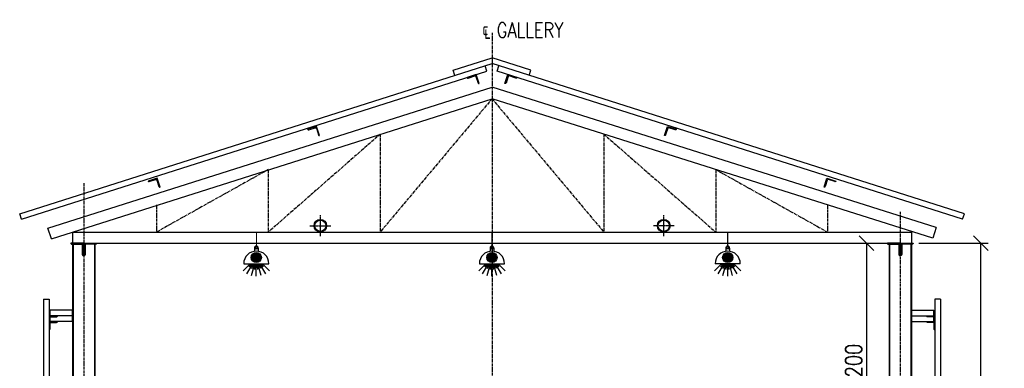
# Model space of a CAD drawing. Header units: inches. Extents: x -204116 to 930598, y -391373 to 256461.
# Tile 4 of 95: x 282904 to 291707, y -206689 to -203568. Entities that reach past the tile are written whole.
import ezdxf

# ---------------------------------------------------------------- set-up
doc = ezdxf.new("R2010")
doc.units = ezdxf.units.IN
doc.header["$LTSCALE"] = 10
doc.header["$MEASUREMENT"] = 0
doc.header["$PDMODE"] = 1
doc.header["$PDSIZE"] = 1000
doc.linetypes.add('CENTER', pattern=[2, 1.25, -0.25, 0.25, -0.25])
doc.layers.get('Defpoints').update_dxf_attribs({"lineweight": 25})
doc.layers.add('CENTER', color=2, linetype='CENTER', lineweight=25)
doc.layers.add('Steel Structure', color=4, linetype='Continuous')
doc.styles.add('romans', font='romans.shx', dxfattribs={"width": 0.8})
doc.dimstyles.new('DIM225', dxfattribs={"dimscale": 500, "dimtxt": 2.25, "dimasz": 2, "dimexe": 1, "dimexo": 1, "dimtad": 1, "dimdec": 0, "dimzin": 9, "dimdsep": 46, "dimtxsty": 'romans', "dimblk": 'OBLIQUE', "dimcen": 0, "dimclrd": 1, "dimclre": 1, "dimclrt": 256, "dimadec": 1, "dimazin": 2, "dimtfac": 1, "dimtdec": 0, "dimtmove": 0, "dimatfit": 2, "dimfxl": 1, "dimtolj": 1, "dimtzin": 0, "dimarcsym": 0})

# ---------------------------------------------------------------- blocks, each defined once
blk = doc.blocks.new('_Oblique')
at = {"color": 0, "linetype": 'ByBlock', "lineweight": -2}
blk.add_line((-0.5, -0.5), (0.5, 0.5), dxfattribs=at)
blk = doc.blocks.new('*D600')
at = {"color": 1, "lineweight": -2, "transparency": 16777216}
for p, q in [((290942, -205569.2), (291562.6, -205569.2)), ((291497.6, -209869.2), (291497.6, -205569.2)), ((290842, -209869.2), (291562.6, -209869.2))]:
    blk.add_line(p, q, dxfattribs=at)
at = {"layer": 'Defpoints', "color": 0, "transparency": 16777216}
for p in [(290877, -205569.2), (291497.6, -205569.2), (290777, -209869.2)]:
    blk.add_point(p, dxfattribs=at)
at = {"color": 1, "lineweight": -2, "transparency": 16777216, "xscale": 130, "yscale": 130, "zscale": 130}
for p, rotation in [((291497.6, -205569.2), 90), ((291497.6, -209869.2), 270)]:
    blk.add_blockref('_Oblique', p, dxfattribs=dict(at, rotation=rotation))
at = {"transparency": 16777216, "char_height": 146.25, "attachment_point": 5, "rotation": 90, "style": 'romans'}
for s, insert in [('\\A1;CLEAR', (291611.4, -207719.2)), ('\\A1;4300', (291383.9, -207719.2))]:
    blk.add_mtext(s, dxfattribs=dict(at, insert=insert))
blk = doc.blocks.new('*D605')
at = {"color": 1, "lineweight": -2, "transparency": 16777216}
for p, q in [((288820.8, -205569.2), (290539.7, -205569.2)), ((290474.7, -205569.2), (290474.7, -207769.2)), ((288767, -207769.2), (290539.7, -207769.2))]:
    blk.add_line(p, q, dxfattribs=at)
at = {"layer": 'Defpoints', "color": 0, "transparency": 16777216}
for p in [(288755.8, -205569.2), (288702, -207769.2, -200781128), (290474.7, -207769.2)]:
    blk.add_point(p, dxfattribs=at)
at = {"color": 1, "lineweight": -2, "transparency": 16777216, "xscale": 130, "yscale": 130, "zscale": 130}
for p, rotation in [((290474.7, -205569.2), 90), ((290474.7, -207769.2), 270)]:
    blk.add_blockref('_Oblique', p, dxfattribs=dict(at, rotation=rotation))
at = {"transparency": 16777216, "insert": (290361, -206669.2), "char_height": 146.25, "attachment_point": 5, "rotation": 90, "style": 'romans'}
blk.add_mtext('\\A1;2200', dxfattribs=at)

msp = doc.modelspace()

# ---------------------------------------------------------------- hatches: boundary and pattern name
h = msp.add_hatch(color=256)
edge = h.paths.add_edge_path()
edge.add_arc((285019.7, -205697.2), 45.3, 0, 360)
h = msp.add_hatch(color=256)
edge = h.paths.add_edge_path()
edge.add_arc((287126.7, -205697.2), 45.3, 0, 360)
h = msp.add_hatch(color=256)
edge = h.paths.add_edge_path()
edge.add_arc((289234.3, -205697.2), 45.3, 0, 360)

# ---------------------------------------------------------------- linework, layer by layer
for p, q in [((291099.5, -205429.5, -697724271.9), (291069.3, -205524.9, -697724271.9)), ((285002.7, -205612.3, -697724271.9), (285002.7, -205640.9, -697724271.9)), ((285036.7, -205612.3, -697724271.9), (285036.7, -205640.9, -697724271.9)), ((287109.8, -205612.3, -697724271.9), (287109.8, -205640.9, -697724271.9)), ((287143.7, -205612.3, -697724271.9), (287143.7, -205640.9, -697724271.9)), ((289217.3, -205612.3, -697724271.9), (289217.3, -205640.9, -697724271.9)), ((289251.3, -205612.3, -697724271.9), (289251.3, -205640.9, -697724271.9)), ((284901.1, -205815.8, -697724271.9), (284964.8, -205752.1, -697724271.9)), ((284907.2, -205752.1, -697724271.9), (285132.2, -205752.1, -697724271.9)), ((284935.8, -205842.5, -697724271.9), (284988, -205752.1, -697724271.9)), ((284954.9, -205781.7, -697724271.9), (284977.6, -205752.1, -697724271.9)), ((284976.3, -205859.2, -697724271.9), (285005, -205752.1, -697724271.9)), ((284978.9, -205795.6, -697724271.9), (284997, -205752.1, -697724271.9)), ((285005.8, -205802.8, -697724271.9), (285012.5, -205752.1, -697724271.9)), ((285019.7, -205864.9, -697724271.9), (285019.7, -205752.1, -697724271.9)), ((285033.6, -205802.8, -697724271.9), (285026.9, -205752.1, -697724271.9)), ((285063.1, -205859.2, -697724271.9), (285034.4, -205752.1, -697724271.9)), ((285060.5, -205795.6, -697724271.9), (285042.4, -205752.1, -697724271.9)), ((285103.6, -205842.5, -697724271.9), (285051.4, -205752.1, -697724271.9)), ((285084.5, -205781.7, -697724271.9), (285061.8, -205752.1, -697724271.9)), ((285138.3, -205815.8, -697724271.9), (285074.6, -205752.1, -697724271.9)), ((287008.1, -205815.8, -697724271.9), (287071.8, -205752.1, -697724271.9)), ((287014.2, -205752.1, -697724271.9), (287239.2, -205752.1, -697724271.9)), ((287042.9, -205842.5, -697724271.9), (287095, -205752.1, -697724271.9)), ((287061.9, -205781.7, -697724271.9), (287084.6, -205752.1, -697724271.9)), ((287083.3, -205859.2, -697724271.9), (287112, -205752.1, -697724271.9)), ((287086, -205795.6, -697724271.9), (287104, -205752.1, -697724271.9)), ((287112.8, -205802.8, -697724271.9), (287119.5, -205752.1, -697724271.9)), ((287126.7, -205864.9, -697724271.9), (287126.7, -205752.1, -697724271.9)), ((287140.6, -205802.8, -697724271.9), (287134, -205752.1, -697724271.9)), ((287170.2, -205859.2, -697724271.9), (287141.4, -205752.1, -697724271.9)), ((287167.5, -205795.6, -697724271.9), (287149.5, -205752.1, -697724271.9)), ((287210.6, -205842.5, -697724271.9), (287158.4, -205752.1, -697724271.9)), ((287191.6, -205781.7, -697724271.9), (287168.9, -205752.1, -697724271.9)), ((287245.4, -205815.8, -697724271.9), (287181.6, -205752.1, -697724271.9)), ((289115.7, -205815.8, -697724271.9), (289179.4, -205752.1, -697724271.9)), ((289346.8, -205752.1, -697724271.9), (289121.8, -205752.1, -697724271.9)), ((289150.4, -205842.5, -697724271.9), (289202.6, -205752.1, -697724271.9)), ((289169.5, -205781.7, -697724271.9), (289192.2, -205752.1, -697724271.9)), ((289190.9, -205859.2, -697724271.9), (289219.6, -205752.1, -697724271.9)), ((289193.5, -205795.6, -697724271.9), (289211.6, -205752.1, -697724271.9)), ((289220.4, -205802.8, -697724271.9), (289227.1, -205752.1, -697724271.9)), ((289234.3, -205864.9, -697724271.9), (289234.3, -205752.1, -697724271.9)), ((289248.2, -205802.8, -697724271.9), (289241.5, -205752.1, -697724271.9)), ((289277.7, -205859.2, -697724271.9), (289249, -205752.1, -697724271.9)), ((289275.1, -205795.6, -697724271.9), (289257, -205752.1, -697724271.9)), ((289318.2, -205842.5, -697724271.9), (289266, -205752.1, -697724271.9)), ((289299.1, -205781.7, -697724271.9), (289276.4, -205752.1, -697724271.9)), ((289352.9, -205815.8, -697724271.9), (289289.2, -205752.1, -697724271.9))]:
    msp.add_line(p, q)
at = {"const_width": 9.38, "elevation": -697724271.9}
for points in [[(284966.8, -205469.2), (285073.2, -205469.2)], [(285020, -205610), (285020, -205469.2)], [(287073.8, -205469.2), (287180.2, -205469.2)], [(287127, -205610), (287127, -205469.2)], [(289287.2, -205469.2), (289180.8, -205469.2)], [(289234, -205610), (289234, -205469.2)]]:
    msp.add_lwpolyline(points, dxfattribs=at)
for centre, radius in [((285592, -205412.7, -697724271.9), 56.5), ((285592, -205412.7, -697724271.9), 50.5), ((288662, -205412.7, -697724271.9), 56.5), ((288662, -205412.7, -697724271.9), 50.5), ((285019.7, -205612.3, -697724271.9), 10.7), ((285020, -205610, -697724271.9), 8.44), ((287126.7, -205612.3, -697724271.9), 10.7), ((287127, -205610, -697724271.9), 8.44), ((289234.3, -205612.3, -697724271.9), 10.7), ((289234, -205610, -697724271.9), 8.44), ((285019.7, -205697.2, -697724271.9), 45.3), ((287126.7, -205697.2, -697724271.9), 45.3), ((289234.3, -205697.2, -697724271.9), 45.3)]:
    msp.add_circle(centre, radius)
for centre, radius in [((285019.7, -205752.1, -697724271.9), 112.5), ((285019.7, -205612.3, -697724271.9), 17), ((287126.7, -205752.1, -697724271.9), 112.5), ((287126.7, -205612.3, -697724271.9), 17), ((289234.3, -205752.1, -697724271.9), 112.5), ((289234.3, -205612.3, -697724271.9), 17)]:
    msp.add_arc(centre, radius, 0, 180)
at = {"layer": 'CENTER', "ltscale": 2}
for p, q in [((287127, -203685.5, -697724271.9), (287127, -210449.8, -697724271.9)), ((287127, -204276.4, -697724271.9), (286127, -205469.2, -697724271.9)), ((287127, -204276.4, -697724271.9), (288127, -205469.2, -697724271.9)), ((286127, -204593.1, -697724271.9), (285127, -205469.2, -697724271.9)), ((286127, -204593.1, -697724271.9), (286127, -205469.2, -697724271.9)), ((288127, -204593.1, -697724271.9), (288127, -205469.2, -697724271.9)), ((288127, -204593.1, -697724271.9), (289127, -205469.2, -697724271.9)), ((285127, -204909.8, -697724271.9), (284127, -205469.2, -697724271.9)), ((285127, -204909.8, -697724271.9), (285127, -205469.2, -697724271.9)), ((289127, -204909.8, -697724271.9), (289127, -205469.2, -697724271.9)), ((289127, -204909.8, -697724271.9), (290127, -205469.2, -697724271.9)), ((283477, -205031.3, -697724271.9), (283477, -210449.8, -697724271.9)), ((284127, -205226.5, -697724271.9), (284127, -205469.2, -697724271.9)), ((290127, -205226.5, -697724271.9), (290127, -205469.2, -697724271.9)), ((290777, -205288, -697724271.9), (290777, -210449.8, -697724271.9))]:
    msp.add_line(p, q, dxfattribs=at)
at = {"layer": 'CENTER'}
for p, q in [((285592, -205506, -697724271.9), (285592, -205319.3, -697724271.9)), ((288662, -205506, -697724271.9), (288662, -205319.3, -697724271.9)), ((285499.5, -205412.7, -697724271.9), (285684.5, -205412.7, -697724271.9)), ((288754.5, -205412.7, -697724271.9), (288569.5, -205412.7, -697724271.9))]:
    msp.add_line(p, q, dxfattribs=at)
at = {"layer": 'Steel Structure', "color": 0}
for p, q in [((282904, -205305.8, -697724271.9), (287127, -203961, -697724271.9)), ((286778.7, -204021.6, -697724271.9), (287127, -203908.4, -697724271.9)), ((287475.3, -204021.6, -697724271.9), (287127, -203908.4, -697724271.9)), ((291350, -205305.9, -697724271.9), (287127, -203961, -697724271.9)), ((282919.5, -205353.4, -697724271.9), (287080.7, -204028.6, -697724271.9)), ((286794.1, -204069.1, -697724271.9), (286778.7, -204021.6, -697724271.9)), ((287080.7, -204028.6, -697724271.9), (287065.2, -203981.1, -697724271.9)), ((287173.4, -204028.6, -697724271.9), (287188.8, -203981.1, -697724271.9)), ((291334.5, -205353.4, -697724271.9), (287173.4, -204028.6, -697724271.9)), ((287459.9, -204069.1, -697724271.9), (287475.3, -204021.6, -697724271.9)), ((283156.1, -205434.5, -697724271.9), (287127, -204171.3, -697724271.9)), ((291099.5, -205429.5, -697724271.9), (287127, -204171.3, -697724271.9)), ((283187, -205529.6, -697724271.9), (287127, -204276.4, -697724271.9)), ((291068.6, -205524.6, -697724271.9), (287127, -204276.4, -697724271.9)), ((282919.5, -205353.4, -697724271.9), (282904, -205305.8, -697724271.9)), ((291334.5, -205353.4, -697724271.9), (291350, -205305.9, -697724271.9)), ((283187, -205529.6, -697724271.9), (283156.1, -205434.5, -697724271.9)), ((283377, -205469.2, -697724271.9), (290877, -205469.2, -697724271.9)), ((283377, -205469.2, -697724271.9), (283377, -205569.2, -697724271.9)), ((290877, -205469.2, -697724271.9), (290877, -205569.2, -697724271.9)), ((283377, -205569.2, -697724271.9), (290877, -205569.2, -697724271.9)), ((283377, -205577.2, -697724271.9), (283377, -209861.2, -697724271.9)), ((283382, -205577.2, -697724271.9), (283382, -209861.2, -697724271.9)), ((283572, -205577.2, -697724271.9), (283572, -209861.2, -697724271.9)), ((283577, -205577.2, -697724271.9), (283577, -209861.2, -697724271.9)), ((290677, -205577.2, -697724271.9), (290677, -209861.2, -697724271.9)), ((290682, -205577.2, -697724271.9), (290682, -209861.2, -697724271.9)), ((290872, -205577.2, -697724271.9), (290872, -209861.2, -697724271.9)), ((290877, -205577.2, -697724271.9), (290877, -209861.2, -697724271.9)), ((283117, -206069.2, -697724271.9), (283167, -206069.2, -697724271.9)), ((283117, -206069.2, -697724271.9), (283117, -209669.2, -697724271.9)), ((283167, -206069.2, -697724271.9), (283167, -209669.2, -697724271.9)), ((291087, -206069.2, -697724271.9), (291087, -209669.2, -697724271.9)), ((291137, -206069.2, -697724271.9), (291137, -209669.2, -697724271.9)), ((283177, -206219.2, -697724271.9), (283177, -206169.2, -697724271.9)), ((283377, -206169.2, -697724271.9), (283177, -206169.2, -697724271.9)), ((290877, -206169.2, -697724271.9), (291077, -206169.2, -697724271.9)), ((291077, -206219.2, -697724271.9), (291077, -206169.2, -697724271.9)), ((283177, -206269.2, -697724271.9), (283177, -206219.2, -697724271.9)), ((283377, -206219.2, -697724271.9), (283177, -206219.2, -697724271.9)), ((283377, -206219.2, -697724271.9), (283177, -206219.2, -697724271.9)), ((290877, -206269.2, -697724271.9), (290877, -206219.2, -697724271.9)), ((290877, -206219.2, -697724271.9), (291077, -206219.2, -697724271.9)), ((290877, -206219.2, -697724271.9), (291077, -206219.2, -697724271.9)), ((291077, -206269.2, -697724271.9), (291077, -206219.2, -697724271.9)), ((283377, -206269.2, -697724271.9), (283177, -206269.2, -697724271.9)), ((290877, -206269.2, -697724271.9), (291077, -206269.2, -697724271.9))]:
    msp.add_line(p, q, dxfattribs=at)
at = {"layer": 'Steel Structure'}
for p, q in [((291137, -206069.2, -697724271.9), (291087, -206069.2, -697724271.9)), ((283377, -206219.2, -697724271.9), (283377, -206169.2, -697724271.9)), ((290877, -206219.2, -697724271.9), (290877, -206169.2, -697724271.9)), ((283377, -206269.2, -697724271.9), (283377, -206219.2, -697724271.9))]:
    msp.add_line(p, q, dxfattribs=at)
at = {"layer": 'Steel Structure', "color": 0, "elevation": -697724271.9}
for points in [[(286985.5, -204059.5), (286904.7, -204085.8, 0.414214), (286914.8, -204090.9), (286972.8, -204072.1, -0.414214), (286982.9, -204077.2), (287001.7, -204135.2, 0.414214), (287011.8, -204140.4)], [(287268.5, -204059.5), (287349.3, -204085.8, -0.414214), (287339.2, -204090.9), (287281.2, -204072.1, 0.414214), (287271.1, -204077.2), (287252.3, -204135.2, -0.414214), (287242.2, -204140.4)], [(288695, -204523.1), (288775.9, -204549.3, -0.414214), (288765.8, -204554.5), (288707.8, -204535.6, 0.414214), (288697.7, -204540.7), (288678.9, -204598.8, -0.414214), (288668.8, -204603.9)], [(284132.4, -204986.6), (284051.5, -205012.8, 0.414214), (284061.6, -205018), (284119.6, -204999.1, -0.414214), (284129.7, -205004.3), (284148.6, -205062.3, 0.414214), (284158.6, -205067.4)], [(290121.6, -204986.6), (290202.5, -205012.8, -0.414214), (290192.4, -205018), (290134.4, -204999.1, 0.414214), (290124.3, -205004.3), (290105.4, -205062.3, -0.414214), (290095.4, -205067.4)], [(283370, -205577.2), (283456, -205577.2, -0.414214), (283464, -205585.2), (283464, -205671.2, 0.414214), (283472, -205679.2), (283472, -205569.2), (283362, -205569.2, 0.414214)], [(283584, -205577.2), (283498, -205577.2, 0.414214), (283490, -205585.2), (283490, -205671.2, -0.414214), (283482, -205679.2), (283482, -205569.2), (283592, -205569.2, -0.414214)], [(290670, -205577.2), (290756, -205577.2, -0.414214), (290764, -205585.2), (290764, -205671.2, 0.414214), (290772, -205679.2), (290772, -205569.2), (290662, -205569.2, 0.414214)], [(290884, -205577.2), (290798, -205577.2, 0.414214), (290790, -205585.2), (290790, -205671.2, -0.414214), (290782, -205679.2), (290782, -205569.2), (290892, -205569.2, -0.414214)], [(283175, -206235.2, -0.414214), (283183, -206227.2), (283234, -206227.2, 0.414214), (283242, -206219.2), (283167, -206219.2), (283167, -206294.2, 0.414214), (283175, -206286.2)], [(291079, -206235.2, 0.414214), (291071, -206227.2), (291020, -206227.2, -0.414214), (291012, -206219.2), (291087, -206219.2), (291087, -206294.2, -0.414214), (291079, -206286.2)], [(283175, -206285.2, -0.414214), (283183, -206277.2), (283234, -206277.2, 0.414214), (283242, -206269.2), (283167, -206269.2), (283167, -206344.2, 0.414214), (283175, -206336.2)], [(291079, -206285.2, 0.414214), (291071, -206277.2), (291020, -206277.2, -0.414214), (291012, -206269.2), (291087, -206269.2), (291087, -206344.2, -0.414214), (291079, -206336.2)]]:
    msp.add_lwpolyline(points, format="xyb", close=True, dxfattribs=at)
at = {"layer": 'Steel Structure', "elevation": -697724271.9}
msp.add_lwpolyline([(285559, -204523.1), (285478.1, -204549.3, 0.414214), (285488.2, -204554.5), (285546.2, -204535.6, -0.414214), (285556.3, -204540.7), (285575.1, -204598.8, 0.414214), (285585.2, -204603.9)], format="xyb", close=True, dxfattribs=at)

# ---------------------------------------------------------------- texts
at = {"insert": (287040.2, -203594.8, -697724271.9), "char_height": 132.75, "attachment_point": 1, "style": 'romans'}
msp.add_mtext('℄ GALLERY', dxfattribs=at)

# ---------------------------------------------------------------- dimensions: what is measured, and where the dimension line sits
dim = msp.add_linear_dim(base=(290474.7, -207769.2, -697724271.9), p1=(288755.8, -205569.2, -697724271.9), p2=(288702, -207769.2, -898505399.9), angle=90, dimstyle='DIM225', override={"dimscale": 65})
dim.commit()
dim.dimension.update_dxf_attribs({"geometry": '*D605', "text_midpoint": (290361, -206669.2, -697724271.9)})
dim = msp.add_linear_dim(base=(291497.6, -205569.2, -697724271.9), p1=(290777, -209869.2, -697724271.9), p2=(290877, -205569.2, -697724271.9), angle=90, text='<>\\XCLEAR', dimstyle='DIM225', override={"dimscale": 65})
dim.commit()
dim.dimension.update_dxf_attribs({"geometry": '*D600', "text_midpoint": (291497.6, -207719.2, -697724271.9)})

doc.saveas('drawing.dxf')
